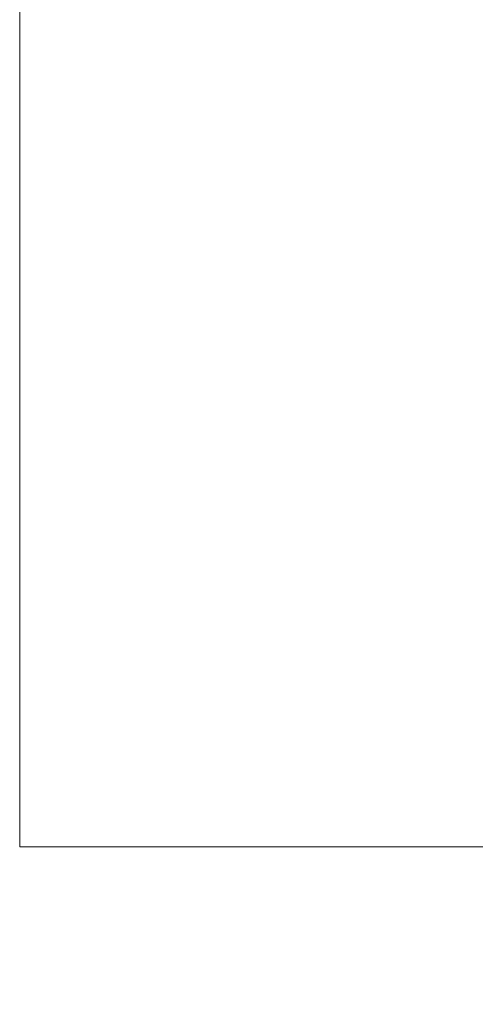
# Model space of a CAD drawing. Header units: millimetres. Extents: x -79464 to -76785, y -3788210 to -3782955.
# Tile 33 of 131: x -78332.6716 to -78332.5999, y -3785140.0007 to -3785139.8456. Entities that reach past the tile are written whole.
import ezdxf

# ---------------------------------------------------------------- set-up
doc = ezdxf.new("R2010")
doc.units = ezdxf.units.MM
doc.header["$LTSCALE"] = 8
doc.header["$MEASUREMENT"] = 0
doc.layers.add('VPM TEMPLATE', color=7, linetype='Continuous')

msp = doc.modelspace()

# ---------------------------------------------------------------- linework, layer by layer
at = {"layer": 'VPM TEMPLATE', "color": 7, "lineweight": 9}
for points in [[(-78327.51909, -3785142.06597), (-78327.51909, -3785139.13399), (-78328.46232, -3785139.13399), (-78328.77631, -3785139.47763), (-78331.57139, -3785139.47763), (-78331.57139, -3785139.97591), (-78332.67162, -3785139.97591), (-78332.67162, -3785137.35689)], [(-78332.67162, -3785138.44794), (-78332.67162, -3785138.94745), (-78332.67162, -3785139.44572), (-78332.67162, -3785139.94523), (-78332.67162, -3785139.97591), (-78331.57139, -3785139.97591), (-78331.76053, -3785139.97591), (-78332.60857, -3785139.97591), (-78332.67162, -3785139.97591), (-78332.67162, -3785137.35689)], [(-78332.67162, -3785138.44794), (-78332.67162, -3785138.94745), (-78332.67162, -3785139.44572), (-78332.67162, -3785139.94523), (-78332.67162, -3785139.97591), (-78331.57139, -3785139.97591), (-78331.76053, -3785139.97591), (-78332.60857, -3785139.97591), (-78332.67162, -3785139.97591), (-78332.67162, -3785137.35689)], [(-78332.67162, -3785138.44794), (-78332.67162, -3785138.94745), (-78332.67162, -3785139.44572), (-78332.67162, -3785139.94523), (-78332.67162, -3785139.97591), (-78331.57139, -3785139.97591), (-78331.76053, -3785139.97591), (-78332.60857, -3785139.97591), (-78332.67162, -3785139.97591), (-78332.67162, -3785137.35689)], [(-78332.67162, -3785138.44794), (-78332.67162, -3785138.94745), (-78332.67162, -3785139.44572), (-78332.67162, -3785139.94523), (-78332.67162, -3785139.97591), (-78331.57139, -3785139.97591), (-78331.76053, -3785139.97591), (-78332.60857, -3785139.97591), (-78332.67162, -3785139.97591), (-78332.67162, -3785137.35689)], [(-78332.67162, -3785138.44794), (-78332.67162, -3785138.94745), (-78332.67162, -3785139.44572), (-78332.67162, -3785139.94523), (-78332.67162, -3785139.97591), (-78331.57139, -3785139.97591), (-78331.76053, -3785139.97591), (-78332.60857, -3785139.97591), (-78332.67162, -3785139.97591), (-78332.67162, -3785137.35689)], [(-78332.67162, -3785138.44794), (-78332.67162, -3785138.94745), (-78332.67162, -3785139.44572), (-78332.67162, -3785139.94523), (-78332.67162, -3785139.97591), (-78331.57139, -3785139.97591), (-78331.76053, -3785139.97591), (-78332.60857, -3785139.97591), (-78332.67162, -3785139.97591), (-78332.67162, -3785137.35689)], [(-78332.67162, -3785138.44794), (-78332.67162, -3785138.94745), (-78332.67162, -3785139.44572), (-78332.67162, -3785139.94523), (-78332.67162, -3785139.97591), (-78331.57139, -3785139.97591), (-78331.76053, -3785139.97591), (-78332.60857, -3785139.97591), (-78332.67162, -3785139.97591), (-78332.67162, -3785137.35689)], [(-78332.67162, -3785138.44794), (-78332.67162, -3785138.94745), (-78332.67162, -3785139.44572), (-78332.67162, -3785139.94523), (-78332.67162, -3785139.97591), (-78331.57139, -3785139.97591), (-78331.76053, -3785139.97591), (-78332.60857, -3785139.97591), (-78332.67162, -3785139.97591), (-78332.67162, -3785137.35689)], [(-78332.67162, -3785138.44794), (-78332.67162, -3785138.94745), (-78332.67162, -3785139.44572), (-78332.67162, -3785139.94523), (-78332.67162, -3785139.97591), (-78331.57139, -3785139.97591), (-78331.76053, -3785139.97591), (-78332.60857, -3785139.97591), (-78332.67162, -3785139.97591), (-78332.67162, -3785137.35689)], [(-78332.67162, -3785138.44794), (-78332.67162, -3785138.94745), (-78332.67162, -3785139.44572), (-78332.67162, -3785139.94523), (-78332.67162, -3785139.97591), (-78331.57139, -3785139.97591), (-78331.76053, -3785139.97591), (-78332.60857, -3785139.97591), (-78332.67162, -3785139.97591), (-78332.67162, -3785137.35689)], [(-78332.67162, -3785138.44794), (-78332.67162, -3785138.94745), (-78332.67162, -3785139.44572), (-78332.67162, -3785139.94523), (-78332.67162, -3785139.97591), (-78331.57139, -3785139.97591), (-78331.76053, -3785139.97591), (-78332.60857, -3785139.97591), (-78332.67162, -3785139.97591), (-78332.67162, -3785137.35689)], [(-78332.67162, -3785138.44794), (-78332.67162, -3785138.94745), (-78332.67162, -3785139.44572), (-78332.67162, -3785139.94523), (-78332.67162, -3785139.97591), (-78331.57139, -3785139.97591), (-78331.76053, -3785139.97591), (-78332.60857, -3785139.97591), (-78332.67162, -3785139.97591), (-78332.67162, -3785137.35689)], [(-78332.67162, -3785138.44794), (-78332.67162, -3785138.94745), (-78332.67162, -3785139.44572), (-78332.67162, -3785139.94523), (-78332.67162, -3785139.97591), (-78331.57139, -3785139.97591), (-78331.76053, -3785139.97591), (-78332.60857, -3785139.97591), (-78332.67162, -3785139.97591), (-78332.67162, -3785137.35689)], [(-78332.67162, -3785138.44794), (-78332.67162, -3785138.94745), (-78332.67162, -3785139.44572), (-78332.67162, -3785139.94523), (-78332.67162, -3785139.97591), (-78331.57139, -3785139.97591), (-78331.76053, -3785139.97591), (-78332.60857, -3785139.97591), (-78332.67162, -3785139.97591), (-78332.67162, -3785137.35689)], [(-78332.67162, -3785138.44794), (-78332.67162, -3785138.94745), (-78332.67162, -3785139.44572), (-78332.67162, -3785139.94523), (-78332.67162, -3785139.97591), (-78331.57139, -3785139.97591), (-78331.76053, -3785139.97591), (-78332.60857, -3785139.97591), (-78332.67162, -3785139.97591), (-78332.67162, -3785137.35689)], [(-78332.67162, -3785138.44794), (-78332.67162, -3785138.94745), (-78332.67162, -3785139.44572), (-78332.67162, -3785139.94523), (-78332.67162, -3785139.97591), (-78331.57139, -3785139.97591), (-78331.76053, -3785139.97591), (-78332.60857, -3785139.97591), (-78332.67162, -3785139.97591), (-78332.67162, -3785137.35689)], [(-78332.67162, -3785138.44794), (-78332.67162, -3785138.94745), (-78332.67162, -3785139.44572), (-78332.67162, -3785139.94523), (-78332.67162, -3785139.97591), (-78331.57139, -3785139.97591), (-78331.76053, -3785139.97591), (-78332.60857, -3785139.97591), (-78332.67162, -3785139.97591), (-78332.67162, -3785137.35689)], [(-78332.67162, -3785138.44794), (-78332.67162, -3785138.94745), (-78332.67162, -3785139.44572), (-78332.67162, -3785139.94523), (-78332.67162, -3785139.97591), (-78331.57139, -3785139.97591), (-78331.76053, -3785139.97591), (-78332.60857, -3785139.97591), (-78332.67162, -3785139.97591), (-78332.67162, -3785137.35689)], [(-78332.67162, -3785138.44794), (-78332.67162, -3785138.94745), (-78332.67162, -3785139.44572), (-78332.67162, -3785139.94523), (-78332.67162, -3785139.97591), (-78331.57139, -3785139.97591), (-78331.76053, -3785139.97591), (-78332.60857, -3785139.97591), (-78332.67162, -3785139.97591), (-78332.67162, -3785137.35689)], [(-78332.67162, -3785138.44794), (-78332.67162, -3785138.94745), (-78332.67162, -3785139.44572), (-78332.67162, -3785139.94523), (-78332.67162, -3785139.97591), (-78331.57139, -3785139.97591), (-78331.76053, -3785139.97591), (-78332.60857, -3785139.97591), (-78332.67162, -3785139.97591), (-78332.67162, -3785137.35689)], [(-78332.67162, -3785138.44794), (-78332.67162, -3785138.94745), (-78332.67162, -3785139.44572), (-78332.67162, -3785139.94523), (-78332.67162, -3785139.97591), (-78331.57139, -3785139.97591), (-78331.76053, -3785139.97591), (-78332.60857, -3785139.97591), (-78332.67162, -3785139.97591), (-78332.67162, -3785137.35689)], [(-78332.67162, -3785138.44794), (-78332.67162, -3785138.94745), (-78332.67162, -3785139.44572), (-78332.67162, -3785139.94523), (-78332.67162, -3785139.97591), (-78331.57139, -3785139.97591), (-78331.76053, -3785139.97591), (-78332.60857, -3785139.97591), (-78332.67162, -3785139.97591), (-78332.67162, -3785137.35689)], [(-78332.67162, -3785138.44794), (-78332.67162, -3785138.94745), (-78332.67162, -3785139.44572), (-78332.67162, -3785139.94523), (-78332.67162, -3785139.97591), (-78331.57139, -3785139.97591), (-78331.76053, -3785139.97591), (-78332.60857, -3785139.97591), (-78332.67162, -3785139.97591), (-78332.67162, -3785137.35689)], [(-78332.67162, -3785138.44794), (-78332.67162, -3785138.94745), (-78332.67162, -3785139.44572), (-78332.67162, -3785139.94523), (-78332.67162, -3785139.97591), (-78331.57139, -3785139.97591), (-78331.76053, -3785139.97591), (-78332.60857, -3785139.97591), (-78332.67162, -3785139.97591), (-78332.67162, -3785137.35689)], [(-78332.67162, -3785138.44794), (-78332.67162, -3785138.94745), (-78332.67162, -3785139.44572), (-78332.67162, -3785139.94523), (-78332.67162, -3785139.97591), (-78331.57139, -3785139.97591), (-78331.76053, -3785139.97591), (-78332.60857, -3785139.97591), (-78332.67162, -3785139.97591), (-78332.67162, -3785137.35689)], [(-78332.67162, -3785138.44794), (-78332.67162, -3785138.94745), (-78332.67162, -3785139.44572), (-78332.67162, -3785139.94523), (-78332.67162, -3785139.97591), (-78331.57139, -3785139.97591), (-78331.76053, -3785139.97591), (-78332.60857, -3785139.97591), (-78332.67162, -3785139.97591), (-78332.67162, -3785137.35689)], [(-78332.67162, -3785138.44794), (-78332.67162, -3785138.94745), (-78332.67162, -3785139.44572), (-78332.67162, -3785139.94523), (-78332.67162, -3785139.97591), (-78331.57139, -3785139.97591), (-78331.76053, -3785139.97591), (-78332.60857, -3785139.97591), (-78332.67162, -3785139.97591), (-78332.67162, -3785137.35689)], [(-78332.67162, -3785138.44794), (-78332.67162, -3785138.94745), (-78332.67162, -3785139.44572), (-78332.67162, -3785139.94523), (-78332.67162, -3785139.97591), (-78331.57139, -3785139.97591), (-78331.76053, -3785139.97591), (-78332.60857, -3785139.97591), (-78332.67162, -3785139.97591), (-78332.67162, -3785137.35689)], [(-78332.67162, -3785138.44794), (-78332.67162, -3785138.94745), (-78332.67162, -3785139.44572), (-78332.67162, -3785139.94523), (-78332.67162, -3785139.97591), (-78331.57139, -3785139.97591), (-78331.76053, -3785139.97591), (-78332.60857, -3785139.97591), (-78332.67162, -3785139.97591), (-78332.67162, -3785137.35689)], [(-78332.67162, -3785138.44794), (-78332.67162, -3785138.94745), (-78332.67162, -3785139.44572), (-78332.67162, -3785139.94523), (-78332.67162, -3785139.97591), (-78331.57139, -3785139.97591), (-78331.76053, -3785139.97591), (-78332.60857, -3785139.97591), (-78332.67162, -3785139.97591), (-78332.67162, -3785137.35689)], [(-78332.67162, -3785138.44794), (-78332.67162, -3785138.94745), (-78332.67162, -3785139.44572), (-78332.67162, -3785139.94523), (-78332.67162, -3785139.97591), (-78331.57139, -3785139.97591), (-78331.76053, -3785139.97591), (-78332.60857, -3785139.97591), (-78332.67162, -3785139.97591), (-78332.67162, -3785137.35689)], [(-78332.67162, -3785138.44794), (-78332.67162, -3785138.94745), (-78332.67162, -3785139.44572), (-78332.67162, -3785139.94523), (-78332.67162, -3785139.97591), (-78331.57139, -3785139.97591), (-78331.76053, -3785139.97591), (-78332.60857, -3785139.97591), (-78332.67162, -3785139.97591), (-78332.67162, -3785137.35689)], [(-78332.67162, -3785138.44794), (-78332.67162, -3785138.94745), (-78332.67162, -3785139.44572), (-78332.67162, -3785139.94523), (-78332.67162, -3785139.97591), (-78331.57139, -3785139.97591), (-78331.76053, -3785139.97591), (-78332.60857, -3785139.97591), (-78332.67162, -3785139.97591), (-78332.67162, -3785137.35689)], [(-78332.67162, -3785138.44794), (-78332.67162, -3785138.94745), (-78332.67162, -3785139.44572), (-78332.67162, -3785139.94523), (-78332.67162, -3785139.97591), (-78331.57139, -3785139.97591), (-78331.76053, -3785139.97591), (-78332.60857, -3785139.97591), (-78332.67162, -3785139.97591), (-78332.67162, -3785137.35689)], [(-78332.67162, -3785138.44794), (-78332.67162, -3785138.94745), (-78332.67162, -3785139.44572), (-78332.67162, -3785139.94523), (-78332.67162, -3785139.97591), (-78331.57139, -3785139.97591), (-78331.76053, -3785139.97591), (-78332.60857, -3785139.97591), (-78332.67162, -3785139.97591), (-78332.67162, -3785137.35689)], [(-78332.67162, -3785138.44794), (-78332.67162, -3785138.94745), (-78332.67162, -3785139.44572), (-78332.67162, -3785139.94523), (-78332.67162, -3785139.97591), (-78331.57139, -3785139.97591), (-78331.76053, -3785139.97591), (-78332.60857, -3785139.97591), (-78332.67162, -3785139.97591), (-78332.67162, -3785137.35689)], [(-78332.67162, -3785138.44794), (-78332.67162, -3785138.94745), (-78332.67162, -3785139.44572), (-78332.67162, -3785139.94523), (-78332.67162, -3785139.97591), (-78331.57139, -3785139.97591), (-78331.76053, -3785139.97591), (-78332.60857, -3785139.97591), (-78332.67162, -3785139.97591), (-78332.67162, -3785137.35689)], [(-78332.67162, -3785138.44794), (-78332.67162, -3785138.94745), (-78332.67162, -3785139.44572), (-78332.67162, -3785139.94523), (-78332.67162, -3785139.97591), (-78331.57139, -3785139.97591), (-78331.76053, -3785139.97591), (-78332.60857, -3785139.97591), (-78332.67162, -3785139.97591), (-78332.67162, -3785137.35689)], [(-78332.67162, -3785138.44794), (-78332.67162, -3785138.94745), (-78332.67162, -3785139.44572), (-78332.67162, -3785139.94523), (-78332.67162, -3785139.97591), (-78331.57139, -3785139.97591), (-78331.76053, -3785139.97591), (-78332.60857, -3785139.97591), (-78332.67162, -3785139.97591), (-78332.67162, -3785137.35689)], [(-78332.67162, -3785138.44794), (-78332.67162, -3785138.94745), (-78332.67162, -3785139.44572), (-78332.67162, -3785139.94523), (-78332.67162, -3785139.97591), (-78331.57139, -3785139.97591), (-78331.76053, -3785139.97591), (-78332.60857, -3785139.97591), (-78332.67162, -3785139.97591), (-78332.67162, -3785137.35689)], [(-78332.67162, -3785138.44794), (-78332.67162, -3785138.94745), (-78332.67162, -3785139.44572), (-78332.67162, -3785139.94523), (-78332.67162, -3785139.97591), (-78331.57139, -3785139.97591), (-78331.76053, -3785139.97591), (-78332.60857, -3785139.97591), (-78332.67162, -3785139.97591), (-78332.67162, -3785137.35689)], [(-78332.67162, -3785138.44794), (-78332.67162, -3785138.94745), (-78332.67162, -3785139.44572), (-78332.67162, -3785139.94523), (-78332.67162, -3785139.97591), (-78331.57139, -3785139.97591), (-78331.76053, -3785139.97591), (-78332.60857, -3785139.97591), (-78332.67162, -3785139.97591), (-78332.67162, -3785137.35689)], [(-78332.67162, -3785138.44794), (-78332.67162, -3785138.94745), (-78332.67162, -3785139.44572), (-78332.67162, -3785139.94523), (-78332.67162, -3785139.97591), (-78331.57139, -3785139.97591), (-78331.76053, -3785139.97591), (-78332.60857, -3785139.97591), (-78332.67162, -3785139.97591), (-78332.67162, -3785137.35689)], [(-78332.67162, -3785138.44794), (-78332.67162, -3785138.94745), (-78332.67162, -3785139.44572), (-78332.67162, -3785139.94523), (-78332.67162, -3785139.97591), (-78331.57139, -3785139.97591), (-78331.76053, -3785139.97591), (-78332.60857, -3785139.97591), (-78332.67162, -3785139.97591), (-78332.67162, -3785137.35689)], [(-78332.67162, -3785138.44794), (-78332.67162, -3785138.94745), (-78332.67162, -3785139.44572), (-78332.67162, -3785139.94523), (-78332.67162, -3785139.97591), (-78331.57139, -3785139.97591), (-78331.76053, -3785139.97591), (-78332.60857, -3785139.97591), (-78332.67162, -3785139.97591), (-78332.67162, -3785137.35689)], [(-78332.67162, -3785138.44794), (-78332.67162, -3785138.94745), (-78332.67162, -3785139.44572), (-78332.67162, -3785139.94523), (-78332.67162, -3785139.97591), (-78331.57139, -3785139.97591), (-78331.76053, -3785139.97591), (-78332.60857, -3785139.97591), (-78332.67162, -3785139.97591), (-78332.67162, -3785137.35689)], [(-78332.67162, -3785138.44794), (-78332.67162, -3785138.94745), (-78332.67162, -3785139.44572), (-78332.67162, -3785139.94523), (-78332.67162, -3785139.97591), (-78331.57139, -3785139.97591), (-78331.76053, -3785139.97591), (-78332.60857, -3785139.97591), (-78332.67162, -3785139.97591), (-78332.67162, -3785137.35689)], [(-78332.67162, -3785138.44794), (-78332.67162, -3785138.94745), (-78332.67162, -3785139.44572), (-78332.67162, -3785139.94523), (-78332.67162, -3785139.97591), (-78331.57139, -3785139.97591), (-78331.76053, -3785139.97591), (-78332.60857, -3785139.97591), (-78332.67162, -3785139.97591), (-78332.67162, -3785137.35689)], [(-78332.67162, -3785138.44794), (-78332.67162, -3785138.94745), (-78332.67162, -3785139.44572), (-78332.67162, -3785139.94523), (-78332.67162, -3785139.97591), (-78331.57139, -3785139.97591), (-78331.76053, -3785139.97591), (-78332.60857, -3785139.97591), (-78332.67162, -3785139.97591), (-78332.67162, -3785137.35689)], [(-78332.67162, -3785138.44794), (-78332.67162, -3785138.94745), (-78332.67162, -3785139.44572), (-78332.67162, -3785139.94523), (-78332.67162, -3785139.97591), (-78331.57139, -3785139.97591), (-78331.76053, -3785139.97591), (-78332.60857, -3785139.97591), (-78332.67162, -3785139.97591), (-78332.67162, -3785137.35689)], [(-78332.67162, -3785138.44794), (-78332.67162, -3785138.94745), (-78332.67162, -3785139.44572), (-78332.67162, -3785139.94523), (-78332.67162, -3785139.97591), (-78331.57139, -3785139.97591), (-78331.76053, -3785139.97591), (-78332.60857, -3785139.97591), (-78332.67162, -3785139.97591), (-78332.67162, -3785137.35689)], [(-78332.67162, -3785138.44794), (-78332.67162, -3785138.94745), (-78332.67162, -3785139.44572), (-78332.67162, -3785139.94523), (-78332.67162, -3785139.97591), (-78331.57139, -3785139.97591), (-78331.76053, -3785139.97591), (-78332.60857, -3785139.97591), (-78332.67162, -3785139.97591), (-78332.67162, -3785137.35689)], [(-78332.67162, -3785138.44794), (-78332.67162, -3785138.94745), (-78332.67162, -3785139.44572), (-78332.67162, -3785139.94523), (-78332.67162, -3785139.97591), (-78331.57139, -3785139.97591), (-78331.76053, -3785139.97591), (-78332.60857, -3785139.97591), (-78332.67162, -3785139.97591), (-78332.67162, -3785137.35689)], [(-78332.67162, -3785138.44794), (-78332.67162, -3785138.94745), (-78332.67162, -3785139.44572), (-78332.67162, -3785139.94523), (-78332.67162, -3785139.97591), (-78331.57139, -3785139.97591), (-78331.76053, -3785139.97591), (-78332.60857, -3785139.97591), (-78332.67162, -3785139.97591), (-78332.67162, -3785137.35689)], [(-78332.67162, -3785138.44794), (-78332.67162, -3785138.94745), (-78332.67162, -3785139.44572), (-78332.67162, -3785139.94523), (-78332.67162, -3785139.97591), (-78331.57139, -3785139.97591), (-78331.76053, -3785139.97591), (-78332.60857, -3785139.97591), (-78332.67162, -3785139.97591), (-78332.67162, -3785137.35689)], [(-78332.67162, -3785138.44794), (-78332.67162, -3785138.94745), (-78332.67162, -3785139.44572), (-78332.67162, -3785139.94523), (-78332.67162, -3785139.97591), (-78331.57139, -3785139.97591), (-78331.76053, -3785139.97591), (-78332.60857, -3785139.97591), (-78332.67162, -3785139.97591), (-78332.67162, -3785137.35689)], [(-78332.67162, -3785138.44794), (-78332.67162, -3785138.94745), (-78332.67162, -3785139.44572), (-78332.67162, -3785139.94523), (-78332.67162, -3785139.97591), (-78331.57139, -3785139.97591), (-78331.76053, -3785139.97591), (-78332.60857, -3785139.97591), (-78332.67162, -3785139.97591), (-78332.67162, -3785137.35689)], [(-78332.67162, -3785138.44794), (-78332.67162, -3785138.94745), (-78332.67162, -3785139.44572), (-78332.67162, -3785139.94523), (-78332.67162, -3785139.97591), (-78331.57139, -3785139.97591), (-78331.76053, -3785139.97591), (-78332.60857, -3785139.97591), (-78332.67162, -3785139.97591), (-78332.67162, -3785137.35689)], [(-78332.67162, -3785138.44794), (-78332.67162, -3785138.94745), (-78332.67162, -3785139.44572), (-78332.67162, -3785139.94523), (-78332.67162, -3785139.97591), (-78331.57139, -3785139.97591), (-78331.76053, -3785139.97591), (-78332.60857, -3785139.97591), (-78332.67162, -3785139.97591), (-78332.67162, -3785137.35689)], [(-78332.67162, -3785138.44794), (-78332.67162, -3785138.94745), (-78332.67162, -3785139.44572), (-78332.67162, -3785139.94523), (-78332.67162, -3785139.97591), (-78331.57139, -3785139.97591), (-78331.76053, -3785139.97591), (-78332.60857, -3785139.97591), (-78332.67162, -3785139.97591), (-78332.67162, -3785137.35689)], [(-78332.67162, -3785138.44794), (-78332.67162, -3785138.94745), (-78332.67162, -3785139.44572), (-78332.67162, -3785139.94523), (-78332.67162, -3785139.97591), (-78331.57139, -3785139.97591), (-78331.76053, -3785139.97591), (-78332.60857, -3785139.97591), (-78332.67162, -3785139.97591), (-78332.67162, -3785137.35689)], [(-78332.67162, -3785138.44794), (-78332.67162, -3785138.94745), (-78332.67162, -3785139.44572), (-78332.67162, -3785139.94523), (-78332.67162, -3785139.97591), (-78331.57139, -3785139.97591), (-78331.76053, -3785139.97591), (-78332.60857, -3785139.97591), (-78332.67162, -3785139.97591), (-78332.67162, -3785137.35689)], [(-78332.67162, -3785138.44794), (-78332.67162, -3785138.94745), (-78332.67162, -3785139.44572), (-78332.67162, -3785139.94523), (-78332.67162, -3785139.97591), (-78331.57139, -3785139.97591), (-78331.76053, -3785139.97591), (-78332.60857, -3785139.97591), (-78332.67162, -3785139.97591), (-78332.67162, -3785137.35689)], [(-78332.67162, -3785138.44794), (-78332.67162, -3785138.94745), (-78332.67162, -3785139.44572), (-78332.67162, -3785139.94523), (-78332.67162, -3785139.97591), (-78331.57139, -3785139.97591), (-78331.76053, -3785139.97591), (-78332.60857, -3785139.97591), (-78332.67162, -3785139.97591), (-78332.67162, -3785137.35689)], [(-78332.67162, -3785138.44794), (-78332.67162, -3785138.94745), (-78332.67162, -3785139.44572), (-78332.67162, -3785139.94523), (-78332.67162, -3785139.97591), (-78331.57139, -3785139.97591), (-78331.76053, -3785139.97591), (-78332.60857, -3785139.97591), (-78332.67162, -3785139.97591), (-78332.67162, -3785137.35689)], [(-78332.67162, -3785138.44794), (-78332.67162, -3785138.94745), (-78332.67162, -3785139.44572), (-78332.67162, -3785139.94523), (-78332.67162, -3785139.97591), (-78331.57139, -3785139.97591), (-78331.76053, -3785139.97591), (-78332.60857, -3785139.97591), (-78332.67162, -3785139.97591), (-78332.67162, -3785137.35689)], [(-78332.67162, -3785138.44794), (-78332.67162, -3785138.94745), (-78332.67162, -3785139.44572), (-78332.67162, -3785139.94523), (-78332.67162, -3785139.97591), (-78331.57139, -3785139.97591), (-78331.76053, -3785139.97591), (-78332.60857, -3785139.97591), (-78332.67162, -3785139.97591), (-78332.67162, -3785137.35689)], [(-78332.67162, -3785138.44794), (-78332.67162, -3785138.94745), (-78332.67162, -3785139.44572), (-78332.67162, -3785139.94523), (-78332.67162, -3785139.97591), (-78331.57139, -3785139.97591), (-78331.76053, -3785139.97591), (-78332.60857, -3785139.97591), (-78332.67162, -3785139.97591), (-78332.67162, -3785137.35689)], [(-78332.67162, -3785138.44794), (-78332.67162, -3785138.94745), (-78332.67162, -3785139.44572), (-78332.67162, -3785139.94523), (-78332.67162, -3785139.97591), (-78331.57139, -3785139.97591), (-78331.76053, -3785139.97591), (-78332.60857, -3785139.97591), (-78332.67162, -3785139.97591), (-78332.67162, -3785137.35689)], [(-78332.67162, -3785138.44794), (-78332.67162, -3785138.94745), (-78332.67162, -3785139.44572), (-78332.67162, -3785139.94523), (-78332.67162, -3785139.97591), (-78331.57139, -3785139.97591), (-78331.76053, -3785139.97591), (-78332.60857, -3785139.97591), (-78332.67162, -3785139.97591), (-78332.67162, -3785137.35689)], [(-78332.67162, -3785138.44794), (-78332.67162, -3785138.94745), (-78332.67162, -3785139.44572), (-78332.67162, -3785139.94523), (-78332.67162, -3785139.97591), (-78331.57139, -3785139.97591), (-78331.76053, -3785139.97591), (-78332.60857, -3785139.97591), (-78332.67162, -3785139.97591), (-78332.67162, -3785137.35689)], [(-78332.67162, -3785138.44794), (-78332.67162, -3785138.94745), (-78332.67162, -3785139.44572), (-78332.67162, -3785139.94523), (-78332.67162, -3785139.97591), (-78331.57139, -3785139.97591), (-78331.76053, -3785139.97591), (-78332.60857, -3785139.97591), (-78332.67162, -3785139.97591), (-78332.67162, -3785137.35689)], [(-78332.67162, -3785138.44794), (-78332.67162, -3785138.94745), (-78332.67162, -3785139.44572), (-78332.67162, -3785139.94523), (-78332.67162, -3785139.97591), (-78331.57139, -3785139.97591), (-78331.76053, -3785139.97591), (-78332.60857, -3785139.97591), (-78332.67162, -3785139.97591), (-78332.67162, -3785137.35689)], [(-78332.67162, -3785138.44794), (-78332.67162, -3785138.94745), (-78332.67162, -3785139.44572), (-78332.67162, -3785139.94523), (-78332.67162, -3785139.97591), (-78331.57139, -3785139.97591), (-78331.76053, -3785139.97591), (-78332.60857, -3785139.97591), (-78332.67162, -3785139.97591), (-78332.67162, -3785137.35689)], [(-78332.67162, -3785138.44794), (-78332.67162, -3785138.94745), (-78332.67162, -3785139.44572), (-78332.67162, -3785139.94523), (-78332.67162, -3785139.97591), (-78331.57139, -3785139.97591), (-78331.76053, -3785139.97591), (-78332.60857, -3785139.97591), (-78332.67162, -3785139.97591), (-78332.67162, -3785137.35689)], [(-78332.67162, -3785138.44794), (-78332.67162, -3785138.94745), (-78332.67162, -3785139.44572), (-78332.67162, -3785139.94523), (-78332.67162, -3785139.97591), (-78331.57139, -3785139.97591), (-78331.76053, -3785139.97591), (-78332.60857, -3785139.97591), (-78332.67162, -3785139.97591), (-78332.67162, -3785137.35689)], [(-78332.67162, -3785138.44794), (-78332.67162, -3785138.94745), (-78332.67162, -3785139.44572), (-78332.67162, -3785139.94523), (-78332.67162, -3785139.97591), (-78331.57139, -3785139.97591), (-78331.76053, -3785139.97591), (-78332.60857, -3785139.97591), (-78332.67162, -3785139.97591), (-78332.67162, -3785137.35689)], [(-78332.67162, -3785138.44794), (-78332.67162, -3785138.94745), (-78332.67162, -3785139.44572), (-78332.67162, -3785139.94523), (-78332.67162, -3785139.97591), (-78331.57139, -3785139.97591), (-78331.76053, -3785139.97591), (-78332.60857, -3785139.97591), (-78332.67162, -3785139.97591), (-78332.67162, -3785137.35689)], [(-78332.67162, -3785138.44794), (-78332.67162, -3785138.94745), (-78332.67162, -3785139.44572), (-78332.67162, -3785139.94523), (-78332.67162, -3785139.97591), (-78331.57139, -3785139.97591), (-78331.76053, -3785139.97591), (-78332.60857, -3785139.97591), (-78332.67162, -3785139.97591), (-78332.67162, -3785137.35689)], [(-78332.67162, -3785138.44794), (-78332.67162, -3785138.94745), (-78332.67162, -3785139.44572), (-78332.67162, -3785139.94523), (-78332.67162, -3785139.97591), (-78331.57139, -3785139.97591), (-78331.76053, -3785139.97591), (-78332.60857, -3785139.97591), (-78332.67162, -3785139.97591), (-78332.67162, -3785137.35689)], [(-78332.67162, -3785138.44794), (-78332.67162, -3785138.94745), (-78332.67162, -3785139.44572), (-78332.67162, -3785139.94523), (-78332.67162, -3785139.97591), (-78331.57139, -3785139.97591), (-78331.76053, -3785139.97591), (-78332.60857, -3785139.97591), (-78332.67162, -3785139.97591), (-78332.67162, -3785137.35689)], [(-78332.67162, -3785138.44794), (-78332.67162, -3785138.94745), (-78332.67162, -3785139.44572), (-78332.67162, -3785139.94523), (-78332.67162, -3785139.97591), (-78331.57139, -3785139.97591), (-78331.76053, -3785139.97591), (-78332.60857, -3785139.97591), (-78332.67162, -3785139.97591), (-78332.67162, -3785137.35689)], [(-78332.67162, -3785138.44794), (-78332.67162, -3785138.94745), (-78332.67162, -3785139.44572), (-78332.67162, -3785139.94523), (-78332.67162, -3785139.97591), (-78331.57139, -3785139.97591), (-78331.76053, -3785139.97591), (-78332.60857, -3785139.97591), (-78332.67162, -3785139.97591), (-78332.67162, -3785137.35689)], [(-78332.67162, -3785138.44794), (-78332.67162, -3785138.94745), (-78332.67162, -3785139.44572), (-78332.67162, -3785139.94523), (-78332.67162, -3785139.97591), (-78331.57139, -3785139.97591), (-78331.76053, -3785139.97591), (-78332.60857, -3785139.97591), (-78332.67162, -3785139.97591), (-78332.67162, -3785137.35689)], [(-78332.67162, -3785138.44794), (-78332.67162, -3785138.94745), (-78332.67162, -3785139.44572), (-78332.67162, -3785139.94523), (-78332.67162, -3785139.97591), (-78331.57139, -3785139.97591), (-78331.76053, -3785139.97591), (-78332.60857, -3785139.97591), (-78332.67162, -3785139.97591), (-78332.67162, -3785137.35689)], [(-78332.67162, -3785138.44794), (-78332.67162, -3785138.94745), (-78332.67162, -3785139.44572), (-78332.67162, -3785139.94523), (-78332.67162, -3785139.97591), (-78331.57139, -3785139.97591), (-78331.76053, -3785139.97591), (-78332.60857, -3785139.97591), (-78332.67162, -3785139.97591), (-78332.67162, -3785137.35689)], [(-78332.67162, -3785138.44794), (-78332.67162, -3785138.94745), (-78332.67162, -3785139.44572), (-78332.67162, -3785139.94523), (-78332.67162, -3785139.97591), (-78331.57139, -3785139.97591), (-78331.76053, -3785139.97591), (-78332.60857, -3785139.97591), (-78332.67162, -3785139.97591), (-78332.67162, -3785137.35689)], [(-78332.67162, -3785138.44794), (-78332.67162, -3785138.94745), (-78332.67162, -3785139.44572), (-78332.67162, -3785139.94523), (-78332.67162, -3785139.97591), (-78331.57139, -3785139.97591), (-78331.76053, -3785139.97591), (-78332.60857, -3785139.97591), (-78332.67162, -3785139.97591), (-78332.67162, -3785137.35689)], [(-78332.67162, -3785138.44794), (-78332.67162, -3785138.94745), (-78332.67162, -3785139.44572), (-78332.67162, -3785139.94523), (-78332.67162, -3785139.97591), (-78331.57139, -3785139.97591), (-78331.76053, -3785139.97591), (-78332.60857, -3785139.97591), (-78332.67162, -3785139.97591), (-78332.67162, -3785137.35689)], [(-78332.67162, -3785138.44794), (-78332.67162, -3785138.94745), (-78332.67162, -3785139.44572), (-78332.67162, -3785139.94523), (-78332.67162, -3785139.97591), (-78331.57139, -3785139.97591), (-78331.76053, -3785139.97591), (-78332.60857, -3785139.97591), (-78332.67162, -3785139.97591), (-78332.67162, -3785137.35689)], [(-78332.67162, -3785138.44794), (-78332.67162, -3785138.94745), (-78332.67162, -3785139.44572), (-78332.67162, -3785139.94523), (-78332.67162, -3785139.97591), (-78331.57139, -3785139.97591), (-78331.76053, -3785139.97591), (-78332.60857, -3785139.97591), (-78332.67162, -3785139.97591), (-78332.67162, -3785137.35689)], [(-78332.67162, -3785138.44794), (-78332.67162, -3785138.94745), (-78332.67162, -3785139.44572), (-78332.67162, -3785139.94523), (-78332.67162, -3785139.97591), (-78331.57139, -3785139.97591), (-78331.76053, -3785139.97591), (-78332.60857, -3785139.97591), (-78332.67162, -3785139.97591), (-78332.67162, -3785137.35689)], [(-78332.67162, -3785138.44794), (-78332.67162, -3785138.94745), (-78332.67162, -3785139.44572), (-78332.67162, -3785139.94523), (-78332.67162, -3785139.97591), (-78331.57139, -3785139.97591), (-78331.76053, -3785139.97591), (-78332.60857, -3785139.97591), (-78332.67162, -3785139.97591), (-78332.67162, -3785137.35689)], [(-78332.67162, -3785138.44794), (-78332.67162, -3785138.94745), (-78332.67162, -3785139.44572), (-78332.67162, -3785139.94523), (-78332.67162, -3785139.97591), (-78331.57139, -3785139.97591), (-78331.76053, -3785139.97591), (-78332.60857, -3785139.97591), (-78332.67162, -3785139.97591), (-78332.67162, -3785137.35689)], [(-78332.67162, -3785138.44794), (-78332.67162, -3785138.94745), (-78332.67162, -3785139.44572), (-78332.67162, -3785139.94523), (-78332.67162, -3785139.97591), (-78331.57139, -3785139.97591), (-78331.76053, -3785139.97591), (-78332.60857, -3785139.97591), (-78332.67162, -3785139.97591), (-78332.67162, -3785137.35689)], [(-78332.67162, -3785138.44794), (-78332.67162, -3785138.94745), (-78332.67162, -3785139.44572), (-78332.67162, -3785139.94523), (-78332.67162, -3785139.97591), (-78331.57139, -3785139.97591), (-78331.76053, -3785139.97591), (-78332.60857, -3785139.97591), (-78332.67162, -3785139.97591), (-78332.67162, -3785137.35689)], [(-78332.67162, -3785138.44794), (-78332.67162, -3785138.94745), (-78332.67162, -3785139.44572), (-78332.67162, -3785139.94523), (-78332.67162, -3785139.97591), (-78331.57139, -3785139.97591), (-78331.76053, -3785139.97591), (-78332.60857, -3785139.97591), (-78332.67162, -3785139.97591), (-78332.67162, -3785137.35689)], [(-78332.67162, -3785138.44794), (-78332.67162, -3785138.94745), (-78332.67162, -3785139.44572), (-78332.67162, -3785139.94523), (-78332.67162, -3785139.97591), (-78331.57139, -3785139.97591), (-78331.76053, -3785139.97591), (-78332.60857, -3785139.97591), (-78332.67162, -3785139.97591), (-78332.67162, -3785137.35689)], [(-78332.67162, -3785138.44794), (-78332.67162, -3785138.94745), (-78332.67162, -3785139.44572), (-78332.67162, -3785139.94523), (-78332.67162, -3785139.97591), (-78331.57139, -3785139.97591), (-78331.76053, -3785139.97591), (-78332.60857, -3785139.97591), (-78332.67162, -3785139.97591), (-78332.67162, -3785137.35689)], [(-78332.67162, -3785138.44794), (-78332.67162, -3785138.94745), (-78332.67162, -3785139.44572), (-78332.67162, -3785139.94523), (-78332.67162, -3785139.97591), (-78331.57139, -3785139.97591), (-78331.76053, -3785139.97591), (-78332.60857, -3785139.97591), (-78332.67162, -3785139.97591), (-78332.67162, -3785137.35689)], [(-78332.67162, -3785138.44794), (-78332.67162, -3785138.94745), (-78332.67162, -3785139.44572), (-78332.67162, -3785139.94523), (-78332.67162, -3785139.97591), (-78331.57139, -3785139.97591), (-78331.76053, -3785139.97591), (-78332.60857, -3785139.97591), (-78332.67162, -3785139.97591), (-78332.67162, -3785137.35689)], [(-78332.67162, -3785138.44794), (-78332.67162, -3785138.94745), (-78332.67162, -3785139.44572), (-78332.67162, -3785139.94523), (-78332.67162, -3785139.97591), (-78331.57139, -3785139.97591), (-78331.76053, -3785139.97591), (-78332.60857, -3785139.97591), (-78332.67162, -3785139.97591), (-78332.67162, -3785137.35689)], [(-78332.67162, -3785138.44794), (-78332.67162, -3785138.94745), (-78332.67162, -3785139.44572), (-78332.67162, -3785139.94523), (-78332.67162, -3785139.97591), (-78331.57139, -3785139.97591), (-78331.76053, -3785139.97591), (-78332.60857, -3785139.97591), (-78332.67162, -3785139.97591), (-78332.67162, -3785137.35689)], [(-78332.67162, -3785138.44794), (-78332.67162, -3785138.94745), (-78332.67162, -3785139.44572), (-78332.67162, -3785139.94523), (-78332.67162, -3785139.97591), (-78331.57139, -3785139.97591), (-78331.76053, -3785139.97591), (-78332.60857, -3785139.97591), (-78332.67162, -3785139.97591), (-78332.67162, -3785137.35689)], [(-78332.67162, -3785138.44794), (-78332.67162, -3785138.94745), (-78332.67162, -3785139.44572), (-78332.67162, -3785139.94523), (-78332.67162, -3785139.97591), (-78331.57139, -3785139.97591), (-78331.76053, -3785139.97591), (-78332.60857, -3785139.97591), (-78332.67162, -3785139.97591), (-78332.67162, -3785137.35689)], [(-78332.67162, -3785138.44794), (-78332.67162, -3785138.94745), (-78332.67162, -3785139.44572), (-78332.67162, -3785139.94523), (-78332.67162, -3785139.97591), (-78331.57139, -3785139.97591), (-78331.76053, -3785139.97591), (-78332.60857, -3785139.97591), (-78332.67162, -3785139.97591), (-78332.67162, -3785137.35689)], [(-78332.67162, -3785138.44794), (-78332.67162, -3785138.94745), (-78332.67162, -3785139.44572), (-78332.67162, -3785139.94523), (-78332.67162, -3785139.97591), (-78331.57139, -3785139.97591), (-78331.76053, -3785139.97591), (-78332.60857, -3785139.97591), (-78332.67162, -3785139.97591), (-78332.67162, -3785137.35689)], [(-78332.67162, -3785138.44794), (-78332.67162, -3785138.94745), (-78332.67162, -3785139.44572), (-78332.67162, -3785139.94523), (-78332.67162, -3785139.97591), (-78331.57139, -3785139.97591), (-78331.76053, -3785139.97591), (-78332.60857, -3785139.97591), (-78332.67162, -3785139.97591), (-78332.67162, -3785137.35689)], [(-78332.67162, -3785138.44794), (-78332.67162, -3785138.94745), (-78332.67162, -3785139.44572), (-78332.67162, -3785139.94523), (-78332.67162, -3785139.97591), (-78331.57139, -3785139.97591), (-78331.76053, -3785139.97591), (-78332.60857, -3785139.97591), (-78332.67162, -3785139.97591), (-78332.67162, -3785137.35689)], [(-78332.67162, -3785138.44794), (-78332.67162, -3785138.94745), (-78332.67162, -3785139.44572), (-78332.67162, -3785139.94523), (-78332.67162, -3785139.97591), (-78331.57139, -3785139.97591), (-78331.76053, -3785139.97591), (-78332.60857, -3785139.97591), (-78332.67162, -3785139.97591), (-78332.67162, -3785137.35689)], [(-78332.67162, -3785138.44794), (-78332.67162, -3785138.94745), (-78332.67162, -3785139.44572), (-78332.67162, -3785139.94523), (-78332.67162, -3785139.97591), (-78331.57139, -3785139.97591), (-78331.76053, -3785139.97591), (-78332.60857, -3785139.97591), (-78332.67162, -3785139.97591), (-78332.67162, -3785137.35689)], [(-78332.67162, -3785138.44794), (-78332.67162, -3785138.94745), (-78332.67162, -3785139.44572), (-78332.67162, -3785139.94523), (-78332.67162, -3785139.97591), (-78331.57139, -3785139.97591), (-78331.76053, -3785139.97591), (-78332.60857, -3785139.97591), (-78332.67162, -3785139.97591), (-78332.67162, -3785137.35689)], [(-78332.67162, -3785138.44794), (-78332.67162, -3785138.94745), (-78332.67162, -3785139.44572), (-78332.67162, -3785139.94523), (-78332.67162, -3785139.97591), (-78331.57139, -3785139.97591), (-78331.76053, -3785139.97591), (-78332.60857, -3785139.97591), (-78332.67162, -3785139.97591), (-78332.67162, -3785137.35689)], [(-78332.67162, -3785138.44794), (-78332.67162, -3785138.94745), (-78332.67162, -3785139.44572), (-78332.67162, -3785139.94523), (-78332.67162, -3785139.97591), (-78331.57139, -3785139.97591), (-78331.76053, -3785139.97591), (-78332.60857, -3785139.97591), (-78332.67162, -3785139.97591), (-78332.67162, -3785137.35689)], [(-78332.67162, -3785138.44794), (-78332.67162, -3785138.94745), (-78332.67162, -3785139.44572), (-78332.67162, -3785139.94523), (-78332.67162, -3785139.97591), (-78331.57139, -3785139.97591), (-78331.76053, -3785139.97591), (-78332.60857, -3785139.97591), (-78332.67162, -3785139.97591), (-78332.67162, -3785137.35689)], [(-78332.67162, -3785138.44794), (-78332.67162, -3785138.94745), (-78332.67162, -3785139.44572), (-78332.67162, -3785139.94523), (-78332.67162, -3785139.97591), (-78331.57139, -3785139.97591), (-78331.76053, -3785139.97591), (-78332.60857, -3785139.97591), (-78332.67162, -3785139.97591), (-78332.67162, -3785137.35689)], [(-78332.67162, -3785138.44794), (-78332.67162, -3785138.94745), (-78332.67162, -3785139.44572), (-78332.67162, -3785139.94523), (-78332.67162, -3785139.97591), (-78331.57139, -3785139.97591), (-78331.76053, -3785139.97591), (-78332.60857, -3785139.97591), (-78332.67162, -3785139.97591), (-78332.67162, -3785137.35689)], [(-78332.67162, -3785138.44794), (-78332.67162, -3785138.94745), (-78332.67162, -3785139.44572), (-78332.67162, -3785139.94523), (-78332.67162, -3785139.97591), (-78331.57139, -3785139.97591), (-78331.76053, -3785139.97591), (-78332.60857, -3785139.97591), (-78332.67162, -3785139.97591), (-78332.67162, -3785137.35689)], [(-78332.67162, -3785138.44794), (-78332.67162, -3785138.94745), (-78332.67162, -3785139.44572), (-78332.67162, -3785139.94523), (-78332.67162, -3785139.97591), (-78331.57139, -3785139.97591), (-78331.76053, -3785139.97591), (-78332.60857, -3785139.97591), (-78332.67162, -3785139.97591), (-78332.67162, -3785137.35689)], [(-78332.67162, -3785138.44794), (-78332.67162, -3785138.94745), (-78332.67162, -3785139.44572), (-78332.67162, -3785139.94523), (-78332.67162, -3785139.97591), (-78331.57139, -3785139.97591), (-78331.76053, -3785139.97591), (-78332.60857, -3785139.97591), (-78332.67162, -3785139.97591), (-78332.67162, -3785137.35689)], [(-78332.67162, -3785138.44794), (-78332.67162, -3785138.94745), (-78332.67162, -3785139.44572), (-78332.67162, -3785139.94523), (-78332.67162, -3785139.97591), (-78331.57139, -3785139.97591), (-78331.76053, -3785139.97591), (-78332.60857, -3785139.97591), (-78332.67162, -3785139.97591), (-78332.67162, -3785137.35689)], [(-78332.67162, -3785138.44794), (-78332.67162, -3785138.94745), (-78332.67162, -3785139.44572), (-78332.67162, -3785139.94523), (-78332.67162, -3785139.97591), (-78331.57139, -3785139.97591), (-78331.76053, -3785139.97591), (-78332.60857, -3785139.97591), (-78332.67162, -3785139.97591), (-78332.67162, -3785137.35689)], [(-78332.67162, -3785138.44794), (-78332.67162, -3785138.94745), (-78332.67162, -3785139.44572), (-78332.67162, -3785139.94523), (-78332.67162, -3785139.97591), (-78331.57139, -3785139.97591), (-78331.76053, -3785139.97591), (-78332.60857, -3785139.97591), (-78332.67162, -3785139.97591), (-78332.67162, -3785137.35689)], [(-78332.67162, -3785138.44794), (-78332.67162, -3785138.94745), (-78332.67162, -3785139.44572), (-78332.67162, -3785139.94523), (-78332.67162, -3785139.97591), (-78331.57139, -3785139.97591), (-78331.76053, -3785139.97591), (-78332.60857, -3785139.97591), (-78332.67162, -3785139.97591), (-78332.67162, -3785137.35689)], [(-78332.67162, -3785138.44794), (-78332.67162, -3785138.94745), (-78332.67162, -3785139.44572), (-78332.67162, -3785139.94523), (-78332.67162, -3785139.97591), (-78331.57139, -3785139.97591), (-78331.76053, -3785139.97591), (-78332.60857, -3785139.97591), (-78332.67162, -3785139.97591), (-78332.67162, -3785137.35689)], [(-78332.67162, -3785138.44794), (-78332.67162, -3785138.94745), (-78332.67162, -3785139.44572), (-78332.67162, -3785139.94523), (-78332.67162, -3785139.97591), (-78331.57139, -3785139.97591), (-78331.76053, -3785139.97591), (-78332.60857, -3785139.97591), (-78332.67162, -3785139.97591), (-78332.67162, -3785137.35689)], [(-78332.67162, -3785138.44794), (-78332.67162, -3785138.94745), (-78332.67162, -3785139.44572), (-78332.67162, -3785139.94523), (-78332.67162, -3785139.97591), (-78331.57139, -3785139.97591), (-78331.76053, -3785139.97591), (-78332.60857, -3785139.97591), (-78332.67162, -3785139.97591), (-78332.67162, -3785137.35689)], [(-78332.67162, -3785138.44794), (-78332.67162, -3785138.94745), (-78332.67162, -3785139.44572), (-78332.67162, -3785139.94523), (-78332.67162, -3785139.97591), (-78331.57139, -3785139.97591), (-78331.76053, -3785139.97591), (-78332.60857, -3785139.97591), (-78332.67162, -3785139.97591), (-78332.67162, -3785137.35689)], [(-78332.67162, -3785138.44794), (-78332.67162, -3785138.94745), (-78332.67162, -3785139.44572), (-78332.67162, -3785139.94523), (-78332.67162, -3785139.97591), (-78331.57139, -3785139.97591), (-78331.76053, -3785139.97591), (-78332.60857, -3785139.97591), (-78332.67162, -3785139.97591), (-78332.67162, -3785137.35689)], [(-78332.67162, -3785138.44794), (-78332.67162, -3785138.94745), (-78332.67162, -3785139.44572), (-78332.67162, -3785139.94523), (-78332.67162, -3785139.97591), (-78331.57139, -3785139.97591), (-78331.76053, -3785139.97591), (-78332.60857, -3785139.97591), (-78332.67162, -3785139.97591), (-78332.67162, -3785137.35689)], [(-78332.67162, -3785138.44794), (-78332.67162, -3785138.94745), (-78332.67162, -3785139.44572), (-78332.67162, -3785139.94523), (-78332.67162, -3785139.97591), (-78331.57139, -3785139.97591), (-78331.76053, -3785139.97591), (-78332.60857, -3785139.97591), (-78332.67162, -3785139.97591), (-78332.67162, -3785137.35689)], [(-78332.67162, -3785138.44794), (-78332.67162, -3785138.94745), (-78332.67162, -3785139.44572), (-78332.67162, -3785139.94523), (-78332.67162, -3785139.97591), (-78331.57139, -3785139.97591), (-78331.76053, -3785139.97591), (-78332.60857, -3785139.97591), (-78332.67162, -3785139.97591), (-78332.67162, -3785137.35689)], [(-78332.67162, -3785138.44794), (-78332.67162, -3785138.94745), (-78332.67162, -3785139.44572), (-78332.67162, -3785139.94523), (-78332.67162, -3785139.97591), (-78331.57139, -3785139.97591), (-78331.76053, -3785139.97591), (-78332.60857, -3785139.97591), (-78332.67162, -3785139.97591), (-78332.67162, -3785137.35689)], [(-78332.67162, -3785138.44794), (-78332.67162, -3785138.94745), (-78332.67162, -3785139.44572), (-78332.67162, -3785139.94523), (-78332.67162, -3785139.97591), (-78331.57139, -3785139.97591), (-78331.76053, -3785139.97591), (-78332.60857, -3785139.97591), (-78332.67162, -3785139.97591), (-78332.67162, -3785137.35689)], [(-78332.67162, -3785138.44794), (-78332.67162, -3785138.94745), (-78332.67162, -3785139.44572), (-78332.67162, -3785139.94523), (-78332.67162, -3785139.97591), (-78331.57139, -3785139.97591), (-78331.76053, -3785139.97591), (-78332.60857, -3785139.97591), (-78332.67162, -3785139.97591), (-78332.67162, -3785137.35689)], [(-78332.67162, -3785138.44794), (-78332.67162, -3785138.94745), (-78332.67162, -3785139.44572), (-78332.67162, -3785139.94523), (-78332.67162, -3785139.97591), (-78331.57139, -3785139.97591), (-78331.76053, -3785139.97591), (-78332.60857, -3785139.97591), (-78332.67162, -3785139.97591), (-78332.67162, -3785137.35689)], [(-78332.67162, -3785138.44794), (-78332.67162, -3785138.94745), (-78332.67162, -3785139.44572), (-78332.67162, -3785139.94523), (-78332.67162, -3785139.97591), (-78331.57139, -3785139.97591), (-78331.76053, -3785139.97591), (-78332.60857, -3785139.97591), (-78332.67162, -3785139.97591), (-78332.67162, -3785137.35689)], [(-78332.67162, -3785138.44794), (-78332.67162, -3785138.94745), (-78332.67162, -3785139.44572), (-78332.67162, -3785139.94523), (-78332.67162, -3785139.97591), (-78331.57139, -3785139.97591), (-78331.76053, -3785139.97591), (-78332.60857, -3785139.97591), (-78332.67162, -3785139.97591), (-78332.67162, -3785137.35689)], [(-78332.67162, -3785138.44794), (-78332.67162, -3785138.94745), (-78332.67162, -3785139.44572), (-78332.67162, -3785139.94523), (-78332.67162, -3785139.97591), (-78331.57139, -3785139.97591), (-78331.76053, -3785139.97591), (-78332.60857, -3785139.97591), (-78332.67162, -3785139.97591), (-78332.67162, -3785137.35689)], [(-78332.67162, -3785138.44794), (-78332.67162, -3785138.94745), (-78332.67162, -3785139.44572), (-78332.67162, -3785139.94523), (-78332.67162, -3785139.97591), (-78331.57139, -3785139.97591), (-78331.76053, -3785139.97591), (-78332.60857, -3785139.97591), (-78332.67162, -3785139.97591), (-78332.67162, -3785137.35689)], [(-78332.67162, -3785138.44794), (-78332.67162, -3785138.94745), (-78332.67162, -3785139.44572), (-78332.67162, -3785139.94523), (-78332.67162, -3785139.97591), (-78331.57139, -3785139.97591), (-78331.76053, -3785139.97591), (-78332.60857, -3785139.97591), (-78332.67162, -3785139.97591), (-78332.67162, -3785137.35689)], [(-78332.67162, -3785138.44794), (-78332.67162, -3785138.94745), (-78332.67162, -3785139.44572), (-78332.67162, -3785139.94523), (-78332.67162, -3785139.97591), (-78331.57139, -3785139.97591), (-78331.76053, -3785139.97591), (-78332.60857, -3785139.97591), (-78332.67162, -3785139.97591), (-78332.67162, -3785137.35689)], [(-78332.67162, -3785138.44794), (-78332.67162, -3785138.94745), (-78332.67162, -3785139.44572), (-78332.67162, -3785139.94523), (-78332.67162, -3785139.97591), (-78331.57139, -3785139.97591), (-78331.76053, -3785139.97591), (-78332.60857, -3785139.97591), (-78332.67162, -3785139.97591), (-78332.67162, -3785137.35689)], [(-78332.67162, -3785138.44794), (-78332.67162, -3785138.94745), (-78332.67162, -3785139.44572), (-78332.67162, -3785139.94523), (-78332.67162, -3785139.97591), (-78331.57139, -3785139.97591), (-78331.76053, -3785139.97591), (-78332.60857, -3785139.97591), (-78332.67162, -3785139.97591), (-78332.67162, -3785137.35689)], [(-78332.67162, -3785138.44794), (-78332.67162, -3785138.94745), (-78332.67162, -3785139.44572), (-78332.67162, -3785139.94523), (-78332.67162, -3785139.97591), (-78331.57139, -3785139.97591), (-78331.76053, -3785139.97591), (-78332.60857, -3785139.97591), (-78332.67162, -3785139.97591), (-78332.67162, -3785137.35689)], [(-78332.67162, -3785138.44794), (-78332.67162, -3785138.94745), (-78332.67162, -3785139.44572), (-78332.67162, -3785139.94523), (-78332.67162, -3785139.97591), (-78331.57139, -3785139.97591), (-78331.76053, -3785139.97591), (-78332.60857, -3785139.97591), (-78332.67162, -3785139.97591), (-78332.67162, -3785137.35689)], [(-78332.67162, -3785138.44794), (-78332.67162, -3785138.94745), (-78332.67162, -3785139.44572), (-78332.67162, -3785139.94523), (-78332.67162, -3785139.97591), (-78331.57139, -3785139.97591), (-78331.76053, -3785139.97591), (-78332.60857, -3785139.97591), (-78332.67162, -3785139.97591), (-78332.67162, -3785137.35689)], [(-78332.67162, -3785138.44794), (-78332.67162, -3785138.94745), (-78332.67162, -3785139.44572), (-78332.67162, -3785139.94523), (-78332.67162, -3785139.97591), (-78331.57139, -3785139.97591), (-78331.76053, -3785139.97591), (-78332.60857, -3785139.97591), (-78332.67162, -3785139.97591), (-78332.67162, -3785137.35689)], [(-78332.67162, -3785138.44794), (-78332.67162, -3785138.94745), (-78332.67162, -3785139.44572), (-78332.67162, -3785139.94523), (-78332.67162, -3785139.97591), (-78331.57139, -3785139.97591), (-78331.76053, -3785139.97591), (-78332.60857, -3785139.97591), (-78332.67162, -3785139.97591), (-78332.67162, -3785137.35689)], [(-78332.67162, -3785138.44794), (-78332.67162, -3785138.94745), (-78332.67162, -3785139.44572), (-78332.67162, -3785139.94523), (-78332.67162, -3785139.97591), (-78331.57139, -3785139.97591), (-78331.76053, -3785139.97591), (-78332.60857, -3785139.97591), (-78332.67162, -3785139.97591), (-78332.67162, -3785137.35689)], [(-78332.67162, -3785138.44794), (-78332.67162, -3785138.94745), (-78332.67162, -3785139.44572), (-78332.67162, -3785139.94523), (-78332.67162, -3785139.97591), (-78331.57139, -3785139.97591), (-78331.76053, -3785139.97591), (-78332.60857, -3785139.97591), (-78332.67162, -3785139.97591), (-78332.67162, -3785137.35689)], [(-78332.67162, -3785138.44794), (-78332.67162, -3785138.94745), (-78332.67162, -3785139.44572), (-78332.67162, -3785139.94523), (-78332.67162, -3785139.97591), (-78331.57139, -3785139.97591), (-78331.76053, -3785139.97591), (-78332.60857, -3785139.97591), (-78332.67162, -3785139.97591), (-78332.67162, -3785137.35689)], [(-78332.67162, -3785138.44794), (-78332.67162, -3785138.94745), (-78332.67162, -3785139.44572), (-78332.67162, -3785139.94523), (-78332.67162, -3785139.97591), (-78331.57139, -3785139.97591), (-78331.76053, -3785139.97591), (-78332.60857, -3785139.97591), (-78332.67162, -3785139.97591), (-78332.67162, -3785137.35689)], [(-78332.67162, -3785138.44794), (-78332.67162, -3785138.94745), (-78332.67162, -3785139.44572), (-78332.67162, -3785139.94523), (-78332.67162, -3785139.97591), (-78331.57139, -3785139.97591), (-78331.76053, -3785139.97591), (-78332.60857, -3785139.97591), (-78332.67162, -3785139.97591), (-78332.67162, -3785137.35689)], [(-78332.67162, -3785138.44794), (-78332.67162, -3785138.94745), (-78332.67162, -3785139.44572), (-78332.67162, -3785139.94523), (-78332.67162, -3785139.97591), (-78331.57139, -3785139.97591), (-78331.76053, -3785139.97591), (-78332.60857, -3785139.97591), (-78332.67162, -3785139.97591), (-78332.67162, -3785137.35689)], [(-78332.67162, -3785138.44794), (-78332.67162, -3785138.94745), (-78332.67162, -3785139.44572), (-78332.67162, -3785139.94523), (-78332.67162, -3785139.97591), (-78331.57139, -3785139.97591), (-78331.76053, -3785139.97591), (-78332.60857, -3785139.97591), (-78332.67162, -3785139.97591), (-78332.67162, -3785137.35689)], [(-78332.67162, -3785138.44794), (-78332.67162, -3785138.94745), (-78332.67162, -3785139.44572), (-78332.67162, -3785139.94523), (-78332.67162, -3785139.97591), (-78331.57139, -3785139.97591), (-78331.76053, -3785139.97591), (-78332.60857, -3785139.97591), (-78332.67162, -3785139.97591), (-78332.67162, -3785137.35689)], [(-78332.67162, -3785138.44794), (-78332.67162, -3785138.94745), (-78332.67162, -3785139.44572), (-78332.67162, -3785139.94523), (-78332.67162, -3785139.97591), (-78331.57139, -3785139.97591), (-78331.76053, -3785139.97591), (-78332.60857, -3785139.97591), (-78332.67162, -3785139.97591), (-78332.67162, -3785137.35689)], [(-78332.67162, -3785138.44794), (-78332.67162, -3785138.94745), (-78332.67162, -3785139.44572), (-78332.67162, -3785139.94523), (-78332.67162, -3785139.97591), (-78331.57139, -3785139.97591), (-78331.76053, -3785139.97591), (-78332.60857, -3785139.97591), (-78332.67162, -3785139.97591), (-78332.67162, -3785137.35689)], [(-78332.67162, -3785138.44794), (-78332.67162, -3785138.94745), (-78332.67162, -3785139.44572), (-78332.67162, -3785139.94523), (-78332.67162, -3785139.97591), (-78331.57139, -3785139.97591), (-78331.76053, -3785139.97591), (-78332.60857, -3785139.97591), (-78332.67162, -3785139.97591), (-78332.67162, -3785137.35689)], [(-78332.67162, -3785138.44794), (-78332.67162, -3785138.94745), (-78332.67162, -3785139.44572), (-78332.67162, -3785139.94523), (-78332.67162, -3785139.97591), (-78331.57139, -3785139.97591), (-78331.76053, -3785139.97591), (-78332.60857, -3785139.97591), (-78332.67162, -3785139.97591), (-78332.67162, -3785137.35689)], [(-78332.67162, -3785138.44794), (-78332.67162, -3785138.94745), (-78332.67162, -3785139.44572), (-78332.67162, -3785139.94523), (-78332.67162, -3785139.97591), (-78331.57139, -3785139.97591), (-78331.76053, -3785139.97591), (-78332.60857, -3785139.97591), (-78332.67162, -3785139.97591), (-78332.67162, -3785137.35689)], [(-78332.67162, -3785138.44794), (-78332.67162, -3785138.94745), (-78332.67162, -3785139.44572), (-78332.67162, -3785139.94523), (-78332.67162, -3785139.97591), (-78331.57139, -3785139.97591), (-78331.76053, -3785139.97591), (-78332.60857, -3785139.97591), (-78332.67162, -3785139.97591), (-78332.67162, -3785137.35689)], [(-78332.67162, -3785138.44794), (-78332.67162, -3785138.94745), (-78332.67162, -3785139.44572), (-78332.67162, -3785139.94523), (-78332.67162, -3785139.97591), (-78331.57139, -3785139.97591), (-78331.76053, -3785139.97591), (-78332.60857, -3785139.97591), (-78332.67162, -3785139.97591), (-78332.67162, -3785137.35689)], [(-78332.67162, -3785138.44794), (-78332.67162, -3785138.94745), (-78332.67162, -3785139.44572), (-78332.67162, -3785139.94523), (-78332.67162, -3785139.97591), (-78331.57139, -3785139.97591), (-78331.76053, -3785139.97591), (-78332.60857, -3785139.97591), (-78332.67162, -3785139.97591), (-78332.67162, -3785137.35689)], [(-78332.67162, -3785138.44794), (-78332.67162, -3785138.94745), (-78332.67162, -3785139.44572), (-78332.67162, -3785139.94523), (-78332.67162, -3785139.97591), (-78331.57139, -3785139.97591), (-78331.76053, -3785139.97591), (-78332.60857, -3785139.97591), (-78332.67162, -3785139.97591), (-78332.67162, -3785137.35689)], [(-78332.67162, -3785138.44794), (-78332.67162, -3785138.94745), (-78332.67162, -3785139.44572), (-78332.67162, -3785139.94523), (-78332.67162, -3785139.97591), (-78331.57139, -3785139.97591), (-78331.76053, -3785139.97591), (-78332.60857, -3785139.97591), (-78332.67162, -3785139.97591), (-78332.67162, -3785137.35689)], [(-78332.67162, -3785138.44794), (-78332.67162, -3785138.94745), (-78332.67162, -3785139.44572), (-78332.67162, -3785139.94523), (-78332.67162, -3785139.97591), (-78331.57139, -3785139.97591), (-78331.76053, -3785139.97591), (-78332.60857, -3785139.97591), (-78332.67162, -3785139.97591), (-78332.67162, -3785137.35689)], [(-78332.67162, -3785138.44794), (-78332.67162, -3785138.94745), (-78332.67162, -3785139.44572), (-78332.67162, -3785139.94523), (-78332.67162, -3785139.97591), (-78331.57139, -3785139.97591), (-78331.76053, -3785139.97591), (-78332.60857, -3785139.97591), (-78332.67162, -3785139.97591), (-78332.67162, -3785137.35689)], [(-78332.67162, -3785138.44794), (-78332.67162, -3785138.94745), (-78332.67162, -3785139.44572), (-78332.67162, -3785139.94523), (-78332.67162, -3785139.97591), (-78331.57139, -3785139.97591), (-78331.76053, -3785139.97591), (-78332.60857, -3785139.97591), (-78332.67162, -3785139.97591), (-78332.67162, -3785137.35689)], [(-78332.67162, -3785138.44794), (-78332.67162, -3785138.94745), (-78332.67162, -3785139.44572), (-78332.67162, -3785139.94523), (-78332.67162, -3785139.97591), (-78331.57139, -3785139.97591), (-78331.76053, -3785139.97591), (-78332.60857, -3785139.97591), (-78332.67162, -3785139.97591), (-78332.67162, -3785137.35689)], [(-78332.67162, -3785138.44794), (-78332.67162, -3785138.94745), (-78332.67162, -3785139.44572), (-78332.67162, -3785139.94523), (-78332.67162, -3785139.97591), (-78331.57139, -3785139.97591), (-78331.76053, -3785139.97591), (-78332.60857, -3785139.97591), (-78332.67162, -3785139.97591), (-78332.67162, -3785137.35689)], [(-78332.67162, -3785138.44794), (-78332.67162, -3785138.94745), (-78332.67162, -3785139.44572), (-78332.67162, -3785139.94523), (-78332.67162, -3785139.97591), (-78331.57139, -3785139.97591), (-78331.76053, -3785139.97591), (-78332.60857, -3785139.97591), (-78332.67162, -3785139.97591), (-78332.67162, -3785137.35689)], [(-78332.67162, -3785138.44794), (-78332.67162, -3785138.94745), (-78332.67162, -3785139.44572), (-78332.67162, -3785139.94523), (-78332.67162, -3785139.97591), (-78331.57139, -3785139.97591), (-78331.76053, -3785139.97591), (-78332.60857, -3785139.97591), (-78332.67162, -3785139.97591), (-78332.67162, -3785137.35689)], [(-78332.67162, -3785138.44794), (-78332.67162, -3785138.94745), (-78332.67162, -3785139.44572), (-78332.67162, -3785139.94523), (-78332.67162, -3785139.97591), (-78331.57139, -3785139.97591), (-78331.76053, -3785139.97591), (-78332.60857, -3785139.97591), (-78332.67162, -3785139.97591), (-78332.67162, -3785137.35689)], [(-78332.67162, -3785138.44794), (-78332.67162, -3785138.94745), (-78332.67162, -3785139.44572), (-78332.67162, -3785139.94523), (-78332.67162, -3785139.97591), (-78331.57139, -3785139.97591), (-78331.76053, -3785139.97591), (-78332.60857, -3785139.97591), (-78332.67162, -3785139.97591), (-78332.67162, -3785137.35689)], [(-78332.67162, -3785138.44794), (-78332.67162, -3785138.94745), (-78332.67162, -3785139.44572), (-78332.67162, -3785139.94523), (-78332.67162, -3785139.97591), (-78331.57139, -3785139.97591), (-78331.76053, -3785139.97591), (-78332.60857, -3785139.97591), (-78332.67162, -3785139.97591), (-78332.67162, -3785137.35689)]]:
    msp.add_lwpolyline(points, dxfattribs=at)

doc.saveas('drawing.dxf')
